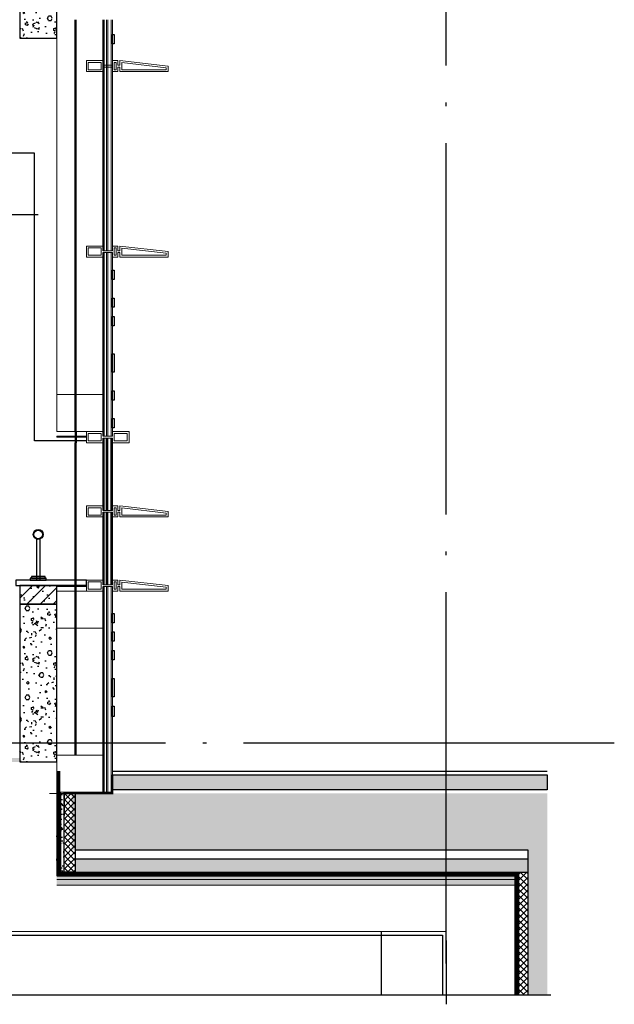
# Model space of a CAD drawing. Extents: x 1147314 to 1218578, y -272074 to -241968.
# Tile 27 of 47: x 1199696 to 1202903, y -272074 to -266768. Entities that reach past the tile are written whole.
import ezdxf

# ---------------------------------------------------------------- set-up
doc = ezdxf.new("R2010")
doc.units = 0
doc.header["$LTSCALE"] = 1000
doc.header["$MEASUREMENT"] = 0
for name, pattern in [('230303生产综合楼-平面图_t8$0$DOTE', [2.42, 2, -0.2, 0.02, -0.2]), ('__DASH', [0.35, 0.25, -0.1]), ('DASHED', [0.75, 0.5, -0.25])]:
    doc.linetypes.add(name, pattern=pattern)
for name, color, linetype in [('A-DOOR-FIRE', 4, 'Continuous'), ('A-看线', 115, 'Continuous'), ('AXIS', 3, 'Continuous'), ('DIM_SYMB', 3, 'Continuous'), ('DOTE', 1, 'Continuous'), ('LAYER1', 6, 'Continuous'), ('LY_MC_section A', 140, 'Continuous'), ('PUB_HATCH', 8, 'Continuous'), ('S_SURFACE', 6, 'Continuous'), ('SURFACE', 6, 'Continuous'), ('WALL', 255, 'Continuous'), ('吊顶', 183, 'Continuous'), ('墙身保温', 21, 'Continuous'), ('墙身抹灰', 6, 'Continuous')]:
    doc.layers.add(name, color=color, linetype=linetype)
for name, color, linetype, lineweight in [('A-WALL-INSL', 241, 'Continuous', 0), ('WALL-CURT-GLAZ', 120, 'Continuous', 0), ('WALL-CURT-METL', 211, 'Continuous', 0), ('墙身分层线', 253, 'Continuous', 18)]:
    doc.layers.add(name, color=color, linetype=linetype, lineweight=lineweight)

# ---------------------------------------------------------------- blocks, each defined once
blk = doc.blocks.new('A$C42b86bd6')
at = {"layer": 'A-看线'}
for points in [[(286, 0), (286, -60)], [(290, 0), (290, -60)]]:
    blk.add_lwpolyline(points, dxfattribs=at)
at = {"layer": 'WALL-CURT-METL'}
for points in [[(230, -60), (230, 0), (140, 0), (140, -25), (90, -25), (90, 0), (0, 0), (0, -60), (90, -60), (90, -35), (140, -35), (140, -60)], [(80, -25), (80, -10), (10, -10), (10, -50), (80, -50)], [(220, -50), (220, -10), (150, -10), (150, -35), (150, -50)]]:
    blk.add_lwpolyline(points, close=True, dxfattribs=at)
blk = doc.blocks.new('A$C827e71c0')
at = {"layer": 'A-DOOR-FIRE'}
blk.add_blockref('A$C42b86bd6', (-90, 0), dxfattribs=at)
blk = doc.blocks.new('A$C37e4a2ef')
at = {"layer": 'A-看线'}
for points in [[(196, -60), (196, 0)], [(200, -60), (200, 0)]]:
    blk.add_lwpolyline(points, dxfattribs=at)
at = {"layer": 'WALL-CURT-METL'}
for points in [[(140, -60), (50, -60), (50, -35), (0, -35), (0, -60), (-30, -60), (-30, -35), (-40, -35), (-40, -60), (-300, -60), (-300, -30), (-40, 0), (-40, -25), (-30, -25), (-30, 0), (0, 0), (0, -25), (50, -25), (50, 0), (140, 0)], [(-50, -50), (-50, -11.2), (-290, -38.9), (-290, -50)], [(-20, -10), (-10, -10), (-10, -50), (-20, -50)], [(130, -25), (130, -10), (60, -10), (60, -50), (130, -50)]]:
    blk.add_lwpolyline(points, close=True, dxfattribs=at)
blk = doc.blocks.new('A$C38d1714a')
at = {"layer": 'A-WALL-INSL'}
blk.add_lwpolyline([(0, 0), (250, 0), (250, -200), (0, -200)], close=True, dxfattribs=at)
blk = doc.blocks.new('A$C239653f4')
at = {"layer": '墙身分层线', "const_width": 5}
for points in [[(0, 25), (0, -25)], [(0, 0), (50, 0)]]:
    blk.add_lwpolyline(points, dxfattribs=at)

msp = doc.modelspace()

# ---------------------------------------------------------------- hatches: boundary and pattern name
at = {"layer": 'LAYER1'}
h = msp.add_hatch(dxfattribs=at)
h.set_pattern_fill('AR-SAND', color=8, scale=20, style=0)
h.set_pattern_definition([(37.5, (12875.59, 700), (-1.6000313, 48.9413237), [0, -38.608, 0, -43.18, 0, -41.275]), (7.5, (12875.59, 700), (44.9523283, 71.68251), [0, -20.828, 0, -34.798, 0, -13.335]), (327.5, (12844.35, 700), (79.099237, 0.1437185), [0, -12.7, 0, -45.72, 0, -59.69]), (317.5, (12844.35, 700), (76.3556452, 22.2929323), [0, -6.35, 0, -29.972, 0, -34.29])])
h.paths.add_polyline_path([(1202435.9, -272023.1), (1202541.2, -272023.1), (1202541.1, -270937.7), (1199976.5, -270937.7), (1199975.8, -271241.8), (1202435.9, -271241.9)])
at = {"layer": 'PUB_HATCH'}
h = msp.add_hatch(dxfattribs=at)
h.set_pattern_fill('加气混凝土', color=256, scale=20, style=0)
h.set_pattern_definition([(0, (-1051487.84, 103177.3), (120, 240), [0, -240]), (0, (-1051628.24, 103144.9), (120, 240), [0, -240]), (0, (-1051550.24, 103142.5), (120, 240), [0, -240]), (0, (-1051465.04, 103213.3), (120, 240), [0, -240]), (0, (-1051564.64, 103130.5), (120, 240), [0, -240]), (0, (-1051441.04, 103364.5), (120, 240), [0, -240]), (0, (-1051514.24, 103345.3), (120, 240), [0, -240]), (0, (-1051475.84, 103315.3), (120, 240), [0, -240]), (0, (-1051671.44, 103310.5), (120, 240), [0, -240]), (0, (-1051553.84, 103299.7), (120, 240), [0, -240]), (0, (-1051599.44, 103238.5), (120, 240), [0, -240]), (0, (-1051597.04, 103148.5), (120, 240), [0, -240]), (0, (-1051507.04, 103138.9), (120, 240), [0, -240]), (0, (-1051441.04, 103244.5), (120, 240), [0, -240]), (0, (-1051665.44, 103207.3), (120, 240), [0, -240]), (0, (-1051645.04, 103248.1), (120, 240), [0, -240]), (0, (-1051551.44, 103231.3), (120, 240), [0, -240]), (0, (-1051585.04, 103196.5), (120, 240), [0, -240]), (0, (-1051604.24, 103275.7), (120, 240), [0, -240]), (0, (-1051574.24, 103365.7), (120, 240), [0, -240]), (0, (-1051655.84, 103156.9), (120, 240), [0, -240]), (0, (-1051523.84, 103316.5), (120, 240), [0, -240]), (0, (-1051635.44, 103320.1), (120, 240), [0, -240]), (0, (-1051654.64, 103351.3), (120, 240), [0, -240]), (130.601294, (-1051455.78, 103289.368), (-599.99999337, 720.00000315), [10.536622, -4414.8444]), (18.4349488, (-1051472.923, 103293.94), (599.9999978, 239.9999982), [10.842096, -1507.05116]), (90, (-1051472.92, 103283.65), (120, 240), [10.285714, -469.71426]), (161.565051, (-1051462.638, 103280.225), (-600.000003, 239.9999821), [10.842096, -1507.05116]), (53.1301023, (-1051462.64, 103280.225), (120.0000002, 239.9999999), [11.428572, -1188.5714]), (135, (-1051453.495, 103157.94), (-120.0000145, 239.9999838), [9.697464, -669.12504]), (45, (-1051467.21, 103157.94), (119.9999992, 239.999999), [9.697464, -669.12504]), (135, (-1051460.35, 103151.08), (-120.0000145, 239.9999838), [9.697464, -669.12504]), (45, (-1051460.35, 103151.08), (119.9999992, 239.999999), [9.697464, -669.12504]), (116.565051, (-1051568.92, 103319.08), (-2e-05, 479.999987), [12.77753, -255.5506]), (180, (-1051574.64, 103330.5), (-120, 240), [13.714286, -226.2857]), (63.434949, (-1051594.07, 103319.08), (1e-06, 479.999998), [12.77753, -255.5506]), (116.565051, (-1051588.35, 103307.65), (-2e-05, 479.999987), [12.77753, -255.5506]), (0, (-1051588.35, 103307.65), (120, 240), [13.714286, -226.2857]), (63.434949, (-1051574.64, 103307.65), (1e-06, 479.999998), [12.77753, -255.5506]), (107.102728, (-1051478.638, 103237.939), (-359.999986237, 1200.000001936), [15.544538, -6513.161]), (143.972626, (-1051483.21, 103252.796), (-2279.9999711, 1679.9999981), [15.544538, -3248.808]), (180, (-1051495.78, 103261.94), (-120, 240), [14.857142, -225.14284]), (36.0273733, (-1051523.21, 103252.796), (2279.99998315, 1679.99998189), [15.544538, -3248.808]), (71.5650511, (-1051527.78, 103239.08), (360.00000185, 1199.99999793), [14.456126, -1503.43712]), (107.102728, (-1051523.209, 103224.225), (-359.999986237, 1200.000001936), [15.544538, -6513.161]), (143.972626, (-1051510.638, 103215.082), (-2279.9999711, 1679.9999981), [15.544538, -3248.808]), (0, (-1051510.64, 103215.08), (120, 240), [14.857142, -225.14284]), (36.0273733, (-1051495.78, 103215.082), (2279.99998315, 1679.99998189), [15.544538, -3248.808]), (71.5650511, (-1051483.21, 103224.225), (360.00000185, 1199.99999793), [14.456126, -1503.43712]), (150.255118, (-1051476.352, 103349.94), (-360.00000085, 239.99999703), [9.214008, -1925.72784]), (90, (-1051484.35, 103345.37), (120, 240), [9.142858, -470.8571]), (29.7448813, (-1051484.352, 103345.368), (360.0000002, 239.99999888), [9.214008, -1925.72784]), (116.565051, (-1051532.35, 103179.65), (-2e-05, 479.999987), [12.77753, -255.5506]), (168.690067, (-1051538.066, 103191.082), (-1080.0000008, 239.99999398), [11.654902, -2435.8742]), (41.1859251, (-1051558.638, 103185.368), (2999.999981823, 2639.999976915), [12.148738, -5090.3208]), (90, (-1051558.64, 103173.94), (120, 240), [11.428572, -468.5714]), (138.814074, (-1051549.495, 103165.939), (-2999.999946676, 2640.000016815), [12.148738, -5090.3208]), (16.6992442, (-1051549.495, 103165.939), (3959.999970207, 1199.99998743), [11.93178, -4999.415]), (60.9453959, (-1051538.066, 103169.368), (119.99999968, 239.99999788), [11.766434, -4930.1358]), (109.983106, (-1051632.923, 103280.225), (-600.00000226, 1679.999995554), [13.3768, -5604.879]), (155.556045, (-1051637.495, 103292.796), (-1560.000005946, 719.99998504), [13.809194, -5786.0526]), (24.4439547, (-1051662.638, 103292.796), (1560.00000078, 719.999996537), [13.809194, -5786.0526]), (70.0168934, (-1051667.209, 103280.225), (600.00000181, 1679.99999583), [13.3768, -5604.879]), (109.983106, (-1051662.638, 103267.653), (-600.00000226, 1679.999995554), [13.3768, -5604.879]), (160.016893, (-1051650.066, 103263.082), (-600.00000035, 239.99998907), [13.3768, -2795.751]), (19.9831065, (-1051650.066, 103263.082), (599.9999967, 239.99999962), [13.3768, -2795.751]), (70.0168934, (-1051637.495, 103267.653), (600.00000181, 1679.99999583), [13.3768, -5604.879]), (122.005383, (-1051543.78, 103258.51), (-120.0000161, 239.99998775), [10.781693, -2253.3736]), (18.4349488, (-1051559.78, 103264.225), (599.9999978, 239.9999982), [10.842096, -1507.05116]), (90, (-1051559.78, 103253.94), (120, 240), [10.285714, -469.71426]), (161.565051, (-1051549.495, 103250.51), (-600.000003, 239.9999821), [10.842096, -1507.05116]), (54.4623222, (-1051549.495, 103250.51), (839.99999878, 1199.9999982), [9.831228, -4119.2846]), (116.565051, (-1051613.5, 103200.22), (-2e-05, 479.999987), [12.77753, -255.5506]), (180, (-1051619.2, 103211.65), (-120, 240), [12.571428, -227.42856]), (59.0362434, (-1051638.638, 103200.225), (120.00000039, 239.99999884), [13.32789, -2785.5288]), (120.963756, (-1051631.78, 103188.796), (-120.0000164, 239.99998898), [13.32789, -2785.5288]), (0, (-1051631.78, 103188.8), (120, 240), [12.571428, -227.42856]), (63.434949, (-1051619.2, 103188.8), (1e-06, 479.999998), [12.77753, -255.5506])])
h.paths.add_polyline_path([(1199896.2, -265867.7), (1199696.2, -265867.7), (1199696.2, -266867.7), (1199896.2, -266867.7)])
h = msp.add_hatch(dxfattribs=at)
h.set_pattern_fill('钢筋混凝土', color=256, scale=20, style=0)
h.set_pattern_definition([(45, (-1051558.64, 99750.51), (-35.3553391, 35.3553391), []), (50, (-1051558.64, 99750.51), (143.4520365, -12.550427), [15, -165]), (355, (-1051558.64, 99750.51), (-27.750267, 150.438427), [12, -132]), (100.4514, (-1051546.69, 99749.46), (115.701876, 137.887908), [12.748038, -140.228422]), (46.1842, (-1051558.64, 99790.51), (213.44821, -33.103803), [22.5, -247.5]), (96.6356, (-1051540.85, 99787.75), (186.932541, 194.823574), [19.122058, -210.3426]), (351.1842, (-1051558.64, 99790.5), (186.93239, 194.82372), [18, -198]), (21, (-1051538.64, 99780.51), (119.3814104, -80.523778), [15, -165]), (326, (-1051538.64, 99780.51), (48.663066, 145.030009), [12, -132]), (71.4514, (-1051528.69, 99773.8), (168.044526, 64.506099), [12.748038, -140.228422]), (37.5, (-1051558.64, 99750.51), (2.4319711, 66.5787708), [0, -130.4, 0, -134, 0, -132.5]), (7.5, (-1051558.64, 99750.51), (52.6139075, 78.8823424), [0, -76.4, 0, -127.4, 0, -50.5]), (327.5, (-1051603.24, 99750.51), (106.7644872, -4.5109743), [0, -50, 0, -156, 0, -207]), (317.5, (-1051623.24, 99750.51), (116.637234, 20.0209965), [0, -65, 0, -103.6, 0, -147])])
h.paths.add_polyline_path([(1199896.2, -269817.7), (1199696.2, -269817.7), (1199696.2, -269917.7), (1199896.2, -269917.7)])
h = msp.add_hatch(dxfattribs=at)
h.set_pattern_fill('加气混凝土', color=256, scale=20, style=0)
h.set_pattern_definition([(0, (-1051487.84, 99277.3), (120, 240), [0, -240]), (0, (-1051628.24, 99244.9), (120, 240), [0, -240]), (0, (-1051550.24, 99242.5), (120, 240), [0, -240]), (0, (-1051465.04, 99313.3), (120, 240), [0, -240]), (0, (-1051564.64, 99230.5), (120, 240), [0, -240]), (0, (-1051441.04, 99464.5), (120, 240), [0, -240]), (0, (-1051514.24, 99445.3), (120, 240), [0, -240]), (0, (-1051475.84, 99415.3), (120, 240), [0, -240]), (0, (-1051671.44, 99410.5), (120, 240), [0, -240]), (0, (-1051553.84, 99399.7), (120, 240), [0, -240]), (0, (-1051599.44, 99338.5), (120, 240), [0, -240]), (0, (-1051597.04, 99248.5), (120, 240), [0, -240]), (0, (-1051507.04, 99238.9), (120, 240), [0, -240]), (0, (-1051441.04, 99344.5), (120, 240), [0, -240]), (0, (-1051665.44, 99307.3), (120, 240), [0, -240]), (0, (-1051645.04, 99348.1), (120, 240), [0, -240]), (0, (-1051551.44, 99331.3), (120, 240), [0, -240]), (0, (-1051585.04, 99296.5), (120, 240), [0, -240]), (0, (-1051604.24, 99375.7), (120, 240), [0, -240]), (0, (-1051574.24, 99465.7), (120, 240), [0, -240]), (0, (-1051655.84, 99256.9), (120, 240), [0, -240]), (0, (-1051523.84, 99416.5), (120, 240), [0, -240]), (0, (-1051635.44, 99420.1), (120, 240), [0, -240]), (0, (-1051654.64, 99451.3), (120, 240), [0, -240]), (130.601294, (-1051455.78, 99389.368), (-599.99999337, 720.00000315), [10.536622, -4414.8444]), (18.4349488, (-1051472.923, 99393.94), (599.9999978, 239.9999982), [10.842096, -1507.05116]), (90, (-1051472.92, 99383.65), (120, 240), [10.285714, -469.71426]), (161.565051, (-1051462.638, 99380.225), (-600.000003, 239.9999821), [10.842096, -1507.05116]), (53.1301023, (-1051462.64, 99380.225), (120.0000002, 239.9999999), [11.428572, -1188.5714]), (135, (-1051453.495, 99257.94), (-120.0000145, 239.9999838), [9.697464, -669.12504]), (45, (-1051467.21, 99257.94), (119.9999992, 239.999999), [9.697464, -669.12504]), (135, (-1051460.35, 99251.08), (-120.0000145, 239.9999838), [9.697464, -669.12504]), (45, (-1051460.35, 99251.08), (119.9999992, 239.999999), [9.697464, -669.12504]), (116.565051, (-1051568.92, 99419.08), (-2e-05, 479.999987), [12.77753, -255.5506]), (180, (-1051574.64, 99430.5), (-120, 240), [13.714286, -226.2857]), (63.434949, (-1051594.07, 99419.08), (1e-06, 479.999998), [12.77753, -255.5506]), (116.565051, (-1051588.35, 99407.65), (-2e-05, 479.999987), [12.77753, -255.5506]), (0, (-1051588.35, 99407.65), (120, 240), [13.714286, -226.2857]), (63.434949, (-1051574.64, 99407.65), (1e-06, 479.999998), [12.77753, -255.5506]), (107.102728, (-1051478.638, 99337.939), (-359.999986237, 1200.000001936), [15.544538, -6513.161]), (143.972626, (-1051483.21, 99352.796), (-2279.9999711, 1679.9999981), [15.544538, -3248.808]), (180, (-1051495.78, 99361.94), (-120, 240), [14.857142, -225.14284]), (36.0273733, (-1051523.21, 99352.796), (2279.99998315, 1679.99998189), [15.544538, -3248.808]), (71.5650511, (-1051527.78, 99339.08), (360.00000185, 1199.99999793), [14.456126, -1503.43712]), (107.102728, (-1051523.209, 99324.225), (-359.999986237, 1200.000001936), [15.544538, -6513.161]), (143.972626, (-1051510.638, 99315.082), (-2279.9999711, 1679.9999981), [15.544538, -3248.808]), (0, (-1051510.64, 99315.08), (120, 240), [14.857142, -225.14284]), (36.0273733, (-1051495.78, 99315.082), (2279.99998315, 1679.99998189), [15.544538, -3248.808]), (71.5650511, (-1051483.21, 99324.225), (360.00000185, 1199.99999793), [14.456126, -1503.43712]), (150.255118, (-1051476.352, 99449.94), (-360.00000085, 239.99999703), [9.214008, -1925.72784]), (90, (-1051484.35, 99445.37), (120, 240), [9.142858, -470.8571]), (29.7448813, (-1051484.352, 99445.368), (360.0000002, 239.99999888), [9.214008, -1925.72784]), (116.565051, (-1051532.35, 99279.65), (-2e-05, 479.999987), [12.77753, -255.5506]), (168.690067, (-1051538.066, 99291.082), (-1080.0000008, 239.99999398), [11.654902, -2435.8742]), (41.1859251, (-1051558.638, 99285.368), (2999.999981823, 2639.999976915), [12.148738, -5090.3208]), (90, (-1051558.64, 99273.94), (120, 240), [11.428572, -468.5714]), (138.814074, (-1051549.495, 99265.939), (-2999.999946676, 2640.000016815), [12.148738, -5090.3208]), (16.6992442, (-1051549.495, 99265.939), (3959.999970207, 1199.99998743), [11.93178, -4999.415]), (60.9453959, (-1051538.066, 99269.368), (119.99999968, 239.99999788), [11.766434, -4930.1358]), (109.983106, (-1051632.923, 99380.225), (-600.00000226, 1679.999995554), [13.3768, -5604.879]), (155.556045, (-1051637.495, 99392.796), (-1560.000005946, 719.99998504), [13.809194, -5786.0526]), (24.4439547, (-1051662.638, 99392.796), (1560.00000078, 719.999996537), [13.809194, -5786.0526]), (70.0168934, (-1051667.209, 99380.225), (600.00000181, 1679.99999583), [13.3768, -5604.879]), (109.983106, (-1051662.638, 99367.653), (-600.00000226, 1679.999995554), [13.3768, -5604.879]), (160.016893, (-1051650.066, 99363.082), (-600.00000035, 239.99998907), [13.3768, -2795.751]), (19.9831065, (-1051650.066, 99363.082), (599.9999967, 239.99999962), [13.3768, -2795.751]), (70.0168934, (-1051637.495, 99367.653), (600.00000181, 1679.99999583), [13.3768, -5604.879]), (122.005383, (-1051543.78, 99358.51), (-120.0000161, 239.99998775), [10.781693, -2253.3736]), (18.4349488, (-1051559.78, 99364.225), (599.9999978, 239.9999982), [10.842096, -1507.05116]), (90, (-1051559.78, 99353.94), (120, 240), [10.285714, -469.71426]), (161.565051, (-1051549.495, 99350.51), (-600.000003, 239.9999821), [10.842096, -1507.05116]), (54.4623222, (-1051549.495, 99350.51), (839.99999878, 1199.9999982), [9.831228, -4119.2846]), (116.565051, (-1051613.5, 99300.22), (-2e-05, 479.999987), [12.77753, -255.5506]), (180, (-1051619.2, 99311.65), (-120, 240), [12.571428, -227.42856]), (59.0362434, (-1051638.638, 99300.225), (120.00000039, 239.99999884), [13.32789, -2785.5288]), (120.963756, (-1051631.78, 99288.796), (-120.0000164, 239.99998898), [13.32789, -2785.5288]), (0, (-1051631.78, 99288.8), (120, 240), [12.571428, -227.42856]), (63.434949, (-1051619.2, 99288.8), (1e-06, 479.999998), [12.77753, -255.5506])])
h.paths.add_polyline_path([(1199896.2, -269917.7), (1199696.2, -269917.7), (1199696.1, -270767.7), (1199896.3, -270767.7)])
h = msp.add_hatch(dxfattribs=at)
h.set_pattern_fill('混凝土', color=256, scale=8, style=0)
h.set_pattern_definition([(50, (40627.073, 98.34), (57.3808146, -5.0201708), [6, -66]), (355, (40627.073, 98.34), (-11.1001067, 60.1753707), [4.8, -52.8]), (100.4514, (40631.855, 97.92), (46.2807505, 55.1551634), [5.0992152, -56.091369]), (46.1842, (40627.07, 114.34), (85.379284, -13.241521), [9, -99]), (96.6356, (40634.19, 113.235), (74.7730164, 77.9294297), [7.648823, -84.13704]), (351.1842, (40627.07, 114.34), (74.7729556, 77.929488), [7.2, -79.2]), (21, (40635.073, 110.34), (47.7525642, -32.2095113), [6, -66]), (326, (40635.073, 110.34), (19.4652266, 58.0120036), [4.8, -52.8]), (71.4514, (40639.05, 107.655), (67.2178103, 25.8024397), [5.0992152, -56.091369]), (37.5, (40627.073, 98.339), (0.97278843, 26.6315083), [0, -52.16, 0, -53.6, 0, -53]), (7.5, (40627.073, 98.34), (21.045563, 31.55293695), [0, -30.56, 0, -50.96, 0, -20.2]), (327.5, (40609.233, 98.339), (42.7057949, -1.80438974), [0, -20, 0, -62.4, 0, -82.8]), (317.5, (40601.233, 98.34), (46.6548935, 8.0083986), [0, -26, 0, -41.44, 0, -58.8])])
h.paths.add_polyline_path([(1200196.2, -270837.7), (1202541.1, -270837.7), (1202541.1, -270917.8), (1200196.2, -270917.8)])
h = msp.add_hatch(dxfattribs=at)
h.set_pattern_fill('混凝土', color=256, scale=8, style=0)
h.set_pattern_definition([(50, (15796.087, -2175.054), (57.3808146, -5.0201708), [6, -66]), (355, (15796.09, -2175.054), (-11.1001067, 60.1753707), [4.8, -52.8]), (100.4514, (15800.87, -2175.47), (46.2807505, 55.1551634), [5.0992152, -56.091369]), (46.1842, (15796.09, -2159.054), (85.379284, -13.241521), [9, -99]), (96.6356, (15803.2, -2160.16), (74.7730164, 77.9294297), [7.648823, -84.13704]), (351.1842, (15796.09, -2159.05), (74.7729556, 77.929488), [7.2, -79.2]), (21, (15804.087, -2163.054), (47.7525642, -32.2095113), [6, -66]), (326, (15804.09, -2163.054), (19.4652266, 58.0120036), [4.8, -52.8]), (71.4514, (15808.067, -2165.74), (67.2178103, 25.8024397), [5.0992152, -56.091369]), (37.5, (15796.087, -2175.054), (0.97278843, 26.6315083), [0, -52.16, 0, -53.6, 0, -53]), (7.5, (15796.087, -2175.054), (21.045563, 31.55293695), [0, -30.56, 0, -50.96, 0, -20.2]), (327.5, (15778.247, -2175.054), (42.7057949, -1.80438974), [0, -20, 0, -62.4, 0, -82.8]), (317.5, (15770.247, -2175.054), (46.6548935, 8.0083986), [0, -26, 0, -41.44, 0, -58.8])])
h.paths.add_polyline_path([(1199896.2, -270931.7), (1199936.2, -270931.7), (1199936.2, -271361.9), (1199896.2, -271361.9)])
h = msp.add_hatch(dxfattribs=at)
h.set_pattern_fill('混凝土', color=256, scale=8, style=0)
h.set_pattern_definition([(50, (12875.59, 700), (57.3808146, -5.0201708), [6, -66]), (355, (12875.59, 700), (-11.1001067, 60.1753707), [4.8, -52.8]), (100.4514, (12880.37, 699.58), (46.2807505, 55.1551634), [5.0992152, -56.091369]), (46.1842, (12875.59, 716), (85.379284, -13.241521), [9, -99]), (96.6356, (12882.706, 714.9), (74.7730164, 77.9294297), [7.648823, -84.13704]), (351.1842, (12875.59, 716), (74.7729556, 77.929488), [7.2, -79.2]), (21, (12883.59, 712), (47.7525642, -32.2095113), [6, -66]), (326, (12883.59, 712), (19.4652266, 58.0120036), [4.8, -52.8]), (71.4514, (12887.57, 709.316), (67.2178103, 25.8024397), [5.0992152, -56.091369]), (37.5, (12875.59, 700), (0.97278843, 26.6315083), [0, -52.16, 0, -53.6, 0, -53]), (7.5, (12875.59, 700), (21.045563, 31.55293695), [0, -30.56, 0, -50.96, 0, -20.2]), (327.5, (12857.75, 700), (42.7057949, -1.80438974), [0, -20, 0, -62.4, 0, -82.8]), (317.5, (12849.75, 700), (46.6548935, 8.0083986), [0, -26, 0, -41.44, 0, -58.8])])
h.paths.add_polyline_path([(1202435.9, -271361.9), (1202435.9, -271291.9), (1199996.2, -271291.9), (1199996.2, -271361.9)])
h = msp.add_hatch(dxfattribs=at)
h.set_pattern_fill('加气混凝土', color=256, scale=8)
h.set_pattern_definition([(0, (12903.91, 700.72), (48, 96), [0, -96]), (0, (12847.75, 687.76), (48, 96), [0, -96]), (0, (12878.95, 686.8), (48, 96), [0, -96]), (0, (12913.03, 715.12), (48, 96), [0, -96]), (0, (12873.19, 682), (48, 96), [0, -96]), (0, (12922.63, 775.6), (48, 96), [0, -96]), (0, (12893.35, 767.92), (48, 96), [0, -96]), (0, (12908.71, 755.92), (48, 96), [0, -96]), (0, (12830.47, 754), (48, 96), [0, -96]), (0, (12877.51, 749.68), (48, 96), [0, -96]), (0, (12859.27, 725.2), (48, 96), [0, -96]), (0, (12860.23, 689.2), (48, 96), [0, -96]), (0, (12896.23, 685.36), (48, 96), [0, -96]), (0, (12922.63, 727.6), (48, 96), [0, -96]), (0, (12832.87, 712.72), (48, 96), [0, -96]), (0, (12841.03, 729.04), (48, 96), [0, -96]), (0, (12878.47, 722.32), (48, 96), [0, -96]), (0, (12865.03, 708.4), (48, 96), [0, -96]), (0, (12857.35, 740.08), (48, 96), [0, -96]), (0, (12869.35, 776.08), (48, 96), [0, -96]), (0, (12836.71, 692.56), (48, 96), [0, -96]), (0, (12889.51, 756.4), (48, 96), [0, -96]), (0, (12844.87, 757.84), (48, 96), [0, -96]), (0, (12837.19, 770.32), (48, 96), [0, -96]), (130.601294, (12916.7335, 745.5433), (-239.99999735, 288.00000126), [4.214649, -1765.93776]), (18.4349488, (12909.876, 747.372), (239.99999911, 95.9999993), [4.3368384, -602.820464]), (90, (12909.876, 743.26), (48, 96), [4.1142854, -187.885704]), (161.565051, (12913.99, 741.886), (-240.0000012, 95.99999284), [4.3368384, -602.820464]), (53.1301023, (12913.99, 741.886), (48.0000001, 95.99999995), [4.571429, -475.42856]), (135, (12917.648, 692.972), (-48.0000058, 95.9999935), [3.8789856, -267.650016]), (45, (12912.162, 692.972), (47.9999997, 95.9999996), [3.8789856, -267.650016]), (135, (12914.905, 690.23), (-48.0000058, 95.9999935), [3.8789856, -267.650016]), (45, (12914.905, 690.23), (47.9999997, 95.9999996), [3.8789856, -267.650016]), (116.565051, (12871.48, 757.43), (-8.4e-06, 191.999995), [5.111012, -102.22024]), (180, (12869.19, 762), (-48, 96), [5.4857146, -90.51428]), (63.434949, (12861.42, 757.43), (4e-07, 191.999999), [5.111012, -102.22024]), (116.565051, (12863.705, 752.86), (-8.4e-06, 191.999995), [5.111012, -102.22024]), (0, (12863.705, 752.86), (48, 96), [5.4857146, -90.51428]), (63.434949, (12869.19, 752.86), (4e-07, 191.999999), [5.111012, -102.22024]), (107.102728, (12907.5907, 724.972), (-143.999994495, 480.000000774), [6.217815, -2605.2644]), (143.972626, (12905.762, 730.915), (-911.99998844, 671.99999924), [6.217815, -1299.5232]), (180, (12900.73, 734.57), (-48, 96), [5.942857, -90.057136]), (36.0273733, (12889.762, 730.915), (911.99999326, 671.999992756), [6.217815, -1299.5232]), (71.5650511, (12887.934, 725.429), (144.00000074, 479.99999917), [5.7824506, -601.374848]), (107.102728, (12889.762, 719.4862), (-143.999994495, 480.000000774), [6.217815, -2605.2644]), (143.972626, (12894.791, 715.829), (-911.99998844, 671.99999924), [6.217815, -1299.5232]), (0, (12894.79, 715.83), (48, 96), [5.942857, -90.057136]), (36.0273733, (12900.7335, 715.829), (911.99999326, 671.999992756), [6.217815, -1299.5232]), (71.5650511, (12905.762, 719.486), (144.00000074, 479.99999917), [5.7824506, -601.374848]), (150.255118, (12908.505, 769.772), (-144.00000034, 95.99999881), [3.685603, -770.291136]), (90, (12905.305, 767.943), (48, 96), [3.657143, -188.34284]), (29.7448813, (12905.305, 767.943), (144.00000008, 95.99999955), [3.685603, -770.291136]), (116.565051, (12886.105, 701.66), (-8.4e-06, 191.999995), [5.111012, -102.22024]), (168.690067, (12883.819, 706.229), (-432.00000032, 95.99999759), [4.661961, -974.34968]), (41.1859251, (12875.5907, 703.9433), (1199.99999273, 1055.999990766), [4.859495, -2036.12832]), (90, (12875.59, 699.37), (48, 96), [4.571429, -187.42856]), (138.814074, (12879.248, 696.172), (-1199.99997867, 1056.000006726), [4.859495, -2036.12832]), (16.6992442, (12879.248, 696.172), (1583.999988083, 479.999994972), [4.772712, -1999.766]), (60.9453959, (12883.8192, 697.5433), (47.999999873, 95.99999915), [4.706574, -1972.05432]), (109.983106, (12845.8764, 741.886), (-240.000000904, 671.999998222), [5.35072, -2241.9516]), (155.556045, (12844.048, 746.9148), (-624.000002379, 287.999994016), [5.523678, -2314.42104]), (24.4439547, (12833.9907, 746.9148), (624.000000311, 287.999998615), [5.523678, -2314.42104]), (70.0168934, (12832.162, 741.886), (240.000000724, 671.999998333), [5.35072, -2241.9516]), (109.983106, (12833.9907, 736.8576), (-240.000000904, 671.999998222), [5.35072, -2241.9516]), (160.016893, (12839.019, 735.029), (-240.00000014, 95.999995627), [5.35072, -1118.3004]), (19.9831065, (12839.019, 735.029), (239.99999868, 95.99999985), [5.35072, -1118.3004]), (70.0168934, (12844.048, 736.8576), (240.000000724, 671.999998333), [5.35072, -2241.9516]), (122.005383, (12881.534, 733.2), (-48.00000644, 95.9999951), [4.312677, -901.34944]), (18.4349488, (12875.134, 735.486), (239.99999911, 95.9999993), [4.3368384, -602.820464]), (90, (12875.134, 731.37), (48, 96), [4.1142854, -187.885704]), (161.565051, (12879.248, 730), (-240.0000012, 95.99999284), [4.3368384, -602.820464]), (54.4623222, (12879.248, 730.0005), (335.999999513, 479.99999928), [3.932491, -1647.71384]), (116.565051, (12853.65, 709.89), (-8.4e-06, 191.999995), [5.111012, -102.22024]), (180, (12851.36, 714.46), (-48, 96), [5.028571, -90.971424]), (59.0362434, (12843.591, 709.886), (48.000000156, 95.999999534), [5.3311565, -1114.21152]), (120.963756, (12846.3335, 705.315), (-48.00000656, 95.99999559), [5.3311565, -1114.21152]), (0, (12846.33, 705.31), (48, 96), [5.028571, -90.971424]), (63.434949, (12851.36, 705.315), (4e-07, 191.999999), [5.111012, -102.22024])])
h.paths.add_polyline_path([(1202365.9, -271401.9), (1202365.9, -271381.9), (1199896.2, -271381.9), (1199896.2, -271401.9)])
h = msp.add_hatch(dxfattribs=at)
h.set_pattern_fill('加气混凝土', color=256, scale=8)
h.set_pattern_definition([(0, (12903.91, 670.72), (48, 96), [0, -96]), (0, (12847.75, 657.76), (48, 96), [0, -96]), (0, (12878.95, 656.8), (48, 96), [0, -96]), (0, (12913.03, 685.12), (48, 96), [0, -96]), (0, (12873.19, 652), (48, 96), [0, -96]), (0, (12922.63, 745.6), (48, 96), [0, -96]), (0, (12893.35, 737.92), (48, 96), [0, -96]), (0, (12908.71, 725.92), (48, 96), [0, -96]), (0, (12830.47, 724), (48, 96), [0, -96]), (0, (12877.51, 719.68), (48, 96), [0, -96]), (0, (12859.27, 695.2), (48, 96), [0, -96]), (0, (12860.23, 659.2), (48, 96), [0, -96]), (0, (12896.23, 655.36), (48, 96), [0, -96]), (0, (12922.63, 697.6), (48, 96), [0, -96]), (0, (12832.87, 682.72), (48, 96), [0, -96]), (0, (12841.03, 699.04), (48, 96), [0, -96]), (0, (12878.47, 692.32), (48, 96), [0, -96]), (0, (12865.03, 678.4), (48, 96), [0, -96]), (0, (12857.35, 710.08), (48, 96), [0, -96]), (0, (12869.35, 746.08), (48, 96), [0, -96]), (0, (12836.71, 662.56), (48, 96), [0, -96]), (0, (12889.51, 726.4), (48, 96), [0, -96]), (0, (12844.87, 727.84), (48, 96), [0, -96]), (0, (12837.19, 740.32), (48, 96), [0, -96]), (130.601294, (12916.7335, 715.543), (-239.99999735, 288.00000126), [4.214649, -1765.93776]), (18.4349488, (12909.876, 717.371), (239.99999911, 95.9999993), [4.3368384, -602.820464]), (90, (12909.876, 713.257), (48, 96), [4.1142854, -187.885704]), (161.565051, (12913.99, 711.886), (-240.0000012, 95.99999284), [4.3368384, -602.820464]), (53.1301023, (12913.99, 711.886), (48.0000001, 95.99999995), [4.571429, -475.42856]), (135, (12917.648, 662.97), (-48.0000058, 95.9999935), [3.8789856, -267.650016]), (45, (12912.162, 662.97), (47.9999997, 95.9999996), [3.8789856, -267.650016]), (135, (12914.905, 660.23), (-48.0000058, 95.9999935), [3.8789856, -267.650016]), (45, (12914.905, 660.23), (47.9999997, 95.9999996), [3.8789856, -267.650016]), (116.565051, (12871.48, 727.43), (-8.4e-06, 191.999995), [5.111012, -102.22024]), (180, (12869.19, 732), (-48, 96), [5.4857146, -90.51428]), (63.434949, (12861.42, 727.43), (4e-07, 191.999999), [5.111012, -102.22024]), (116.565051, (12863.705, 722.86), (-8.4e-06, 191.999995), [5.111012, -102.22024]), (0, (12863.705, 722.86), (48, 96), [5.4857146, -90.51428]), (63.434949, (12869.19, 722.86), (4e-07, 191.999999), [5.111012, -102.22024]), (107.102728, (12907.5906, 694.9714), (-143.999994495, 480.000000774), [6.217815, -2605.2644]), (143.972626, (12905.762, 700.914), (-911.99998844, 671.99999924), [6.217815, -1299.5232]), (180, (12900.73, 704.57), (-48, 96), [5.942857, -90.057136]), (36.0273733, (12889.762, 700.914), (911.99999326, 671.999992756), [6.217815, -1299.5232]), (71.5650511, (12887.933, 695.429), (144.00000074, 479.99999917), [5.7824506, -601.374848]), (107.102728, (12889.762, 689.4857), (-143.999994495, 480.000000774), [6.217815, -2605.2644]), (143.972626, (12894.7906, 685.8286), (-911.99998844, 671.99999924), [6.217815, -1299.5232]), (0, (12894.79, 685.83), (48, 96), [5.942857, -90.057136]), (36.0273733, (12900.7335, 685.8286), (911.99999326, 671.999992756), [6.217815, -1299.5232]), (71.5650511, (12905.762, 689.486), (144.00000074, 479.99999917), [5.7824506, -601.374848]), (150.255118, (12908.505, 739.771), (-144.00000034, 95.99999881), [3.685603, -770.291136]), (90, (12905.305, 737.943), (48, 96), [3.657143, -188.34284]), (29.7448813, (12905.305, 737.943), (144.00000008, 95.99999955), [3.685603, -770.291136]), (116.565051, (12886.105, 671.66), (-8.4e-06, 191.999995), [5.111012, -102.22024]), (168.690067, (12883.819, 676.229), (-432.00000032, 95.99999759), [4.661961, -974.34968]), (41.1859251, (12875.5906, 673.943), (1199.99999273, 1055.999990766), [4.859495, -2036.12832]), (90, (12875.59, 669.37), (48, 96), [4.571429, -187.42856]), (138.814074, (12879.2478, 666.1714), (-1199.99997867, 1056.000006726), [4.859495, -2036.12832]), (16.6992442, (12879.2478, 666.1714), (1583.999988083, 479.999994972), [4.772712, -1999.766]), (60.9453959, (12883.819, 667.543), (47.999999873, 95.99999915), [4.706574, -1972.05432]), (109.983106, (12845.8763, 711.8857), (-240.000000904, 671.999998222), [5.35072, -2241.9516]), (155.556045, (12844.0478, 716.9143), (-624.000002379, 287.999994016), [5.523678, -2314.42104]), (24.4439547, (12833.9906, 716.9143), (624.000000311, 287.999998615), [5.523678, -2314.42104]), (70.0168934, (12832.162, 711.8857), (240.000000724, 671.999998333), [5.35072, -2241.9516]), (109.983106, (12833.9906, 706.857), (-240.000000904, 671.999998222), [5.35072, -2241.9516]), (160.016893, (12839.019, 705.0286), (-240.00000014, 95.999995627), [5.35072, -1118.3004]), (19.9831065, (12839.019, 705.0286), (239.99999868, 95.99999985), [5.35072, -1118.3004]), (70.0168934, (12844.0478, 706.857), (240.000000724, 671.999998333), [5.35072, -2241.9516]), (122.005383, (12881.533, 703.2), (-48.00000644, 95.9999951), [4.312677, -901.34944]), (18.4349488, (12875.133, 705.486), (239.99999911, 95.9999993), [4.3368384, -602.820464]), (90, (12875.133, 701.37), (48, 96), [4.1142854, -187.885704]), (161.565051, (12879.248, 700), (-240.0000012, 95.99999284), [4.3368384, -602.820464]), (54.4623222, (12879.248, 700), (335.999999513, 479.99999928), [3.932491, -1647.71384]), (116.565051, (12853.65, 679.89), (-8.4e-06, 191.999995), [5.111012, -102.22024]), (180, (12851.36, 684.46), (-48, 96), [5.028571, -90.971424]), (59.0362434, (12843.591, 679.886), (48.000000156, 95.999999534), [5.3311565, -1114.21152]), (120.963756, (12846.3335, 675.314), (-48.00000656, 95.99999559), [5.3311565, -1114.21152]), (0, (12846.33, 675.31), (48, 96), [5.028571, -90.971424]), (63.434949, (12851.36, 675.31), (4e-07, 191.999999), [5.111012, -102.22024])])
h.paths.add_polyline_path([(1202365.9, -271431.9), (1202365.9, -271401.9), (1199896.2, -271401.9), (1199896.2, -271431.9)])
at = {"layer": '墙身保温'}
h = msp.add_hatch(dxfattribs=at)
h.set_pattern_fill('ANSI37', color=256, scale=15, style=0)
h.set_pattern_definition([(45, (-1210063.783, 270924.35), (-16.83798023, 16.83798023), []), (135, (-1210063.783, 270924.35), (-16.83798023, -16.83798023), [])])
h.paths.add_polyline_path([(1199936.2, -271361.9), (1199936.2, -270937.7), (1199996.2, -270937.7), (1199996.2, -271361.9)])
h = msp.add_hatch(dxfattribs=at)
h.set_pattern_fill('ANSI37', color=256, scale=15, style=0)
h.set_pattern_definition([(45, (-73097, -2645.828), (-16.83798023, 16.83798023), []), (135, (-73097, -2645.828), (-16.83798023, -16.83798023), [])])
h.paths.add_polyline_path([(1202385.9, -272023.1), (1202435.9, -272023.1), (1202435.9, -271361.9), (1202385.9, -271361.9)])
at = {"layer": '墙身分层线'}
h = msp.add_hatch(dxfattribs=at)
h.set_pattern_fill('混凝土', color=256, scale=10)
h.set_pattern_definition([(50, (46828.237, -50175.21), (71.7260183, -6.2752135), [7.5, -82.5]), (355, (46828.24, -50175.21), (-13.8751334, 75.2192134), [6, -66]), (100.4514, (46834.214, -50175.73), (57.850938, 68.9439542), [6.374019, -70.114211]), (46.1842, (46828.24, -50155.21), (106.724105, -16.5519014), [11.25, -123.75]), (96.6356, (46837.13, -50156.59), (93.466271, 97.411787), [9.561029, -105.1713]), (351.1842, (46828.24, -50155.21), (93.466195, 97.41186), [9, -99]), (21, (46838.237, -50160.21), (59.6907052, -40.261889), [7.5, -82.5]), (326, (46838.24, -50160.21), (24.331533, 72.5150045), [6, -66]), (71.4514, (46843.21, -50163.56), (84.022263, 32.2530497), [6.374019, -70.114211]), (37.5, (46828.237, -50175.208), (1.21598553, 33.2893854), [0, -65.2, 0, -67, 0, -66.25]), (7.5, (46828.237, -50175.208), (26.3069537, 39.4411712), [0, -38.2, 0, -63.7, 0, -25.25]), (327.5, (46805.937, -50175.208), (53.3822436, -2.2554872), [0, -25, 0, -78, 0, -103.5]), (317.5, (46795.937, -50175.21), (58.318617, 10.0104982), [0, -32.5, 0, -51.8, 0, -73.5])])
h.paths.add_polyline_path([(1196746.2, -270747.7), (1196746.2, -270767.7), (1199696.2, -270767.7), (1199696.2, -270747.7)])
h.paths.add_polyline_path([(1198523.5, -270747.7), (1198523.5, -270767.7), (1198523.5, -270767.7)])

# ---------------------------------------------------------------- linework, layer by layer
at = {"layer": 'A-WALL-INSL'}
msp.add_lwpolyline([(1199996.2, -266767.7), (1199996.2, -267917.7), (1199996.2, -268787.7), (1199896.2, -268787.7), (1199896.2, -267917.7), (1199896.2, -266767.7)], dxfattribs=at)
msp.add_lwpolyline([(1199996.2, -270047.7), (1199996.2, -270731.7), (1199896.2, -270731.7), (1199896.2, -270047.7), (1199896.2, -270047.7), (1199996.2, -270047.7)], close=True, dxfattribs=at)
at = {"layer": 'A-看线'}
msp.add_line((1197346.2, -267817.7), (1199796.2, -267817.7), dxfattribs=at)
for points in [[(1199996.2, -267987.7), (1199996.2, -266767.7)], [(1200000.2, -267987.7), (1200000.2, -266767.7)], [(1200146.2, -268012.7), (1200146.2, -266767.7)], [(1200152.2, -268012.7), (1200152.2, -266767.7)], [(1200146.2, -269012.7), (1200146.2, -268022.7)], [(1200152.2, -269012.7), (1200152.2, -268022.7)], [(1199996.2, -268987.7), (1199996.2, -268047.7)], [(1200000.2, -268987.7), (1200000.2, -268047.7)], [(1199996.2, -269387.7), (1199996.2, -269047.7)], [(1200000.2, -269387.7), (1200000.2, -269047.7)], [(1200146.2, -269412.7), (1200146.2, -269022.7)], [(1200152.2, -269412.7), (1200152.2, -269022.7)], [(1199996.2, -269787.7), (1199996.2, -269447.7)], [(1200000.2, -269787.7), (1200000.2, -269447.7)], [(1200146.2, -269812.7), (1200146.2, -269422.7)], [(1200152.2, -269812.7), (1200152.2, -269422.7)], [(1200146.2, -270937.7), (1200146.2, -269822.7)], [(1200152.2, -270937.7), (1200152.2, -269822.7)], [(1199996.2, -270731.7), (1199996.2, -269847.7)], [(1200000.2, -270731.7), (1200000.2, -269847.7)], [(1201646.2, -271681.9), (1201646.2, -272022.8)]]:
    msp.add_lwpolyline(points, dxfattribs=at)
at = {"layer": 'AXIS'}
msp.add_line((1201995.8, -271730.3), (1201995.8, -272074.4), dxfattribs=at)
at = {"layer": 'DIM_SYMB'}
msp.add_lwpolyline([(1195673.5, -272022.8), (1199229.3, -272022.8), (1199244.6, -271980.8), (1199259.4, -272064.8), (1199274.3, -272022.8), (1202561.4, -272023.1)], dxfattribs=at)
at = {"layer": 'DOTE', "linetype": '230303生产综合楼-平面图_t8$0$DOTE'}
for points in [[(1201995.8, -271853.7), (1201995.8, -254813.5)], [(1202903, -270667.7), (1195673.5, -270667.7)]]:
    msp.add_lwpolyline(points, dxfattribs=at)
at = {"layer": 'LY_MC_section A', "color": 41}
for points in [[(1200196.2, -266847.8), (1200206.2, -266847.8), (1200206.2, -266897.8), (1200196.2, -266897.8)], [(1200196.2, -268117.7), (1200206.2, -268117.7), (1200206.2, -268167.7), (1200196.2, -268167.7)], [(1200196.2, -268267.7), (1200206.2, -268267.7), (1200206.2, -268317.7), (1200196.2, -268317.7)], [(1200196.2, -268367.7), (1200206.2, -268367.7), (1200206.2, -268417.7), (1200196.2, -268417.7)], [(1200196.2, -268567.7), (1200206.2, -268567.7), (1200206.2, -268667.7), (1200196.2, -268667.7)], [(1200196.2, -268767.7), (1200206.2, -268767.7), (1200206.2, -268817.7), (1200196.2, -268817.7)], [(1200196.2, -268917.7), (1200206.2, -268917.7), (1200206.2, -268967.7), (1200196.2, -268967.7)], [(1200196.2, -269967.7), (1200206.2, -269967.7), (1200206.2, -270017.7), (1200196.2, -270017.7)], [(1200196.2, -270067.7), (1200206.2, -270067.7), (1200206.2, -270117.7), (1200196.2, -270117.7)], [(1200196.2, -270167.7), (1200206.2, -270167.7), (1200206.2, -270217.7), (1200196.2, -270217.7)], [(1200196.2, -270317.7), (1200206.2, -270317.7), (1200206.2, -270417.7), (1200196.2, -270417.7)], [(1200196.2, -270467.7), (1200206.2, -270467.7), (1200206.2, -270522.7), (1200196.2, -270522.7)]]:
    msp.add_lwpolyline(points, close=True, dxfattribs=at)
at = {"layer": 'LY_MC_section A'}
for points in [[(1200165.2, -269412.7), (1200165.2, -269022.7)], [(1200171.2, -269412.7), (1200171.2, -269022.7)], [(1200190.2, -269412.7), (1200190.2, -269022.7)], [(1200196.2, -269412.7), (1200196.2, -269022.7)], [(1200165.2, -269812.7), (1200165.2, -269422.7)], [(1200171.2, -269812.7), (1200171.2, -269422.7)], [(1200190.2, -269812.7), (1200190.2, -269422.7)], [(1200196.2, -269812.7), (1200196.2, -269422.7)]]:
    msp.add_lwpolyline(points, dxfattribs=at)
at = {"layer": 'S_SURFACE', "color": 2, "linetype": '__DASH', "ltscale": 0.1, "const_width": 10}
msp.add_lwpolyline([(1200196.2, -270837.7), (1200196.2, -270937.7), (1199936.2, -270937.7), (1199936.2, -271057.7)], dxfattribs=at)
at = {"layer": 'SURFACE', "linetype": 'DASHED', "ltscale": 0.1, "const_width": 20}
msp.add_lwpolyline([(1199906.2, -270817.7), (1199906.2, -271371.9), (1202375.9, -271371.9), (1202375.9, -272022.8)], dxfattribs=at)
at = {"layer": 'SURFACE'}
msp.add_lwpolyline([(1200196.2, -270817.7), (1202541.1, -270817.7)], dxfattribs=at)
at = {"layer": 'WALL'}
for points in [[(1199896.2, -265867.7), (1199696.2, -265867.7), (1199696.2, -266867.7), (1199896.2, -266867.7)], [(1199896.2, -269817.7), (1199696.2, -269817.7), (1199696.2, -269917.7), (1199896.2, -269917.7)], [(1199896.2, -269917.7), (1199696.2, -269917.7), (1199696.2, -270767.7), (1199896.2, -270767.7)], [(1200196.2, -270837.7), (1202541.1, -270837.7), (1202541.1, -270837.7), (1202541.1, -270917.8), (1202541.1, -270917.8), (1200196.2, -270917.8)]]:
    msp.add_lwpolyline(points, close=True, dxfattribs=at)
at = {"layer": 'WALL', "color": 9, "const_width": 5}
msp.add_lwpolyline([(1199896.2, -270317.7), (1199896.2, -270817.7)], dxfattribs=at)
at = {"layer": 'WALL'}
for points in [[(1199896.2, -270937.8), (1199896.2, -271381.9), (1202365.9, -271381.9), (1202365.9, -272022.8)], [(1199916.2, -270937.7), (1199916.2, -271361.9), (1202385.9, -271361.9), (1202385.9, -272022.8)], [(1199936.2, -271361.9), (1199936.2, -270937.7), (1199996.2, -270937.7), (1199996.2, -271361.9), (1199936.2, -271361.9)], [(1199996.2, -271241.9), (1202435.9, -271241.9)], [(1202435.9, -271241.9), (1202435.9, -272022.8)], [(1202435.9, -271291.9), (1199996.2, -271291.9)], [(1202385.9, -271361.9), (1202435.9, -271361.9)]]:
    msp.add_lwpolyline(points, dxfattribs=at)
at = {"layer": 'WALL-CURT-GLAZ'}
for p, q in [((1200165.2, -268012.7), (1200165.2, -266767.7)), ((1200171.2, -268012.7), (1200171.2, -266767.7)), ((1200190.2, -268012.7), (1200190.2, -266767.7)), ((1200196.2, -268012.7), (1200196.2, -266767.7)), ((1200165.2, -269012.7), (1200165.2, -268022.7)), ((1200171.2, -269012.7), (1200171.2, -268022.7)), ((1200190.2, -269012.7), (1200190.2, -268022.7)), ((1200196.2, -269012.7), (1200196.2, -268022.7)), ((1200165.2, -270937.7), (1200165.2, -269822.7)), ((1200171.2, -270937.7), (1200171.2, -269822.7)), ((1200190.2, -270937.7), (1200190.2, -269822.7)), ((1200196.2, -270937.7), (1200196.2, -269822.7))]:
    msp.add_line(p, q, dxfattribs=at)
for points in [[(1199896.2, -269012.7), (1200056.1, -269012.7), (1200056.1, -269017.7), (1199896.2, -269017.7)], [(1199896.2, -269817.7), (1200056.1, -269817.7), (1200056.1, -269822.7), (1199896.2, -269822.7)]]:
    msp.add_lwpolyline(points, close=True, dxfattribs=at)
for points in [[(1199906.2, -270931.7), (1200196.2, -270931.7)], [(1199906.2, -270937.7), (1200196.2, -270937.7)]]:
    msp.add_lwpolyline(points, dxfattribs=at)
at = {"layer": '吊顶'}
for points in [[(1199787.2, -269566.8), (1199787.2, -269787.7)], [(1199805.2, -269566.8), (1199805.2, -269787.7)]]:
    msp.add_lwpolyline(points, dxfattribs=at)
for points in [[(1199752.8, -269787.7), (1199839.6, -269787.7), (1199839.6, -269778.5), (1199752.8, -269778.5)], [(1199759.3, -269778.5), (1199834.1, -269778.5), (1199834.1, -269769.3), (1199759.3, -269769.3)]]:
    msp.add_lwpolyline(points, close=True, dxfattribs=at)
for radius in [26.5, 23.5]:
    msp.add_circle((1199796.2, -269541.9), radius, dxfattribs=at)
at = {"layer": '墙身分层线'}
msp.add_lwpolyline([(1199896.2, -270931.7), (1199936.2, -270931.7), (1199936.2, -271361.9), (1199896.2, -271361.9)], close=True, dxfattribs=at)
for points in [[(1199896.2, -271381.9), (1202365.9, -271381.9)], [(1199896.2, -271401.9), (1202365.9, -271401.9)], [(1199896.2, -271431.9), (1202365.9, -271431.9)], [(1197196.2, -272022.9), (1197196.2, -271681.9), (1199946.2, -271681.9), (1199946.2, -271681.9), (1201996, -271681.9), (1201996, -272022.8)]]:
    msp.add_lwpolyline(points, dxfattribs=at)
at = {"layer": '墙身分层线', "const_width": 5}
msp.add_lwpolyline([(1199916.2, -271361.9), (1202435.9, -271361.9)], dxfattribs=at)
at = {"layer": '墙身抹灰'}
for points in [[(1200056.1, -269037.7), (1199776.2, -269037.7), (1199776.2, -267487.7), (1199626.2, -267487.7), (1199626.2, -267017.7), (1197116.2, -267017.7), (1197116.2, -267737.7), (1196766.2, -267737.7), (1196766.2, -270667.7)], [(1200056.2, -269817.7), (1199696.2, -269817.7), (1199696.2, -270667.7)], [(1197216.2, -272022.9), (1197216.2, -271701.9), (1199926.2, -271701.9), (1199926.2, -271701.9), (1201976, -271701.9), (1201976, -272022.9)]]:
    msp.add_lwpolyline(points, dxfattribs=at)
msp.add_lwpolyline([(1200056.2, -269787.7), (1199676.2, -269787.7), (1199676.2, -269817.7), (1200056.2, -269817.7)], close=True, dxfattribs=at)

# ---------------------------------------------------------------- block references
at = {"layer": 'A-DOOR-FIRE', "xscale": -1}
for p in [(1200196.2, -266987.7), (1200196.2, -267987.7), (1200196.2, -269387.7), (1200196.2, -269787.7)]:
    msp.add_blockref('A$C37e4a2ef', p, dxfattribs=at)
at = {"layer": 'LY_MC_section A', "xscale": -1}
msp.add_blockref('A$C827e71c0', (1200196.2, -268987.7), dxfattribs=at)
at = {"layer": 'SURFACE', "xscale": -1}
for p in [(1200146.2, -268787.7), (1200146.2, -269847.7), (1200146.2, -270731.7)]:
    msp.add_blockref('A$C38d1714a', p, dxfattribs=at)
at = {"layer": 'WALL', "xscale": -1}
msp.add_blockref('A$C239653f4', (1199906.2, -270937.7), dxfattribs=at)

doc.saveas('drawing.dxf')
